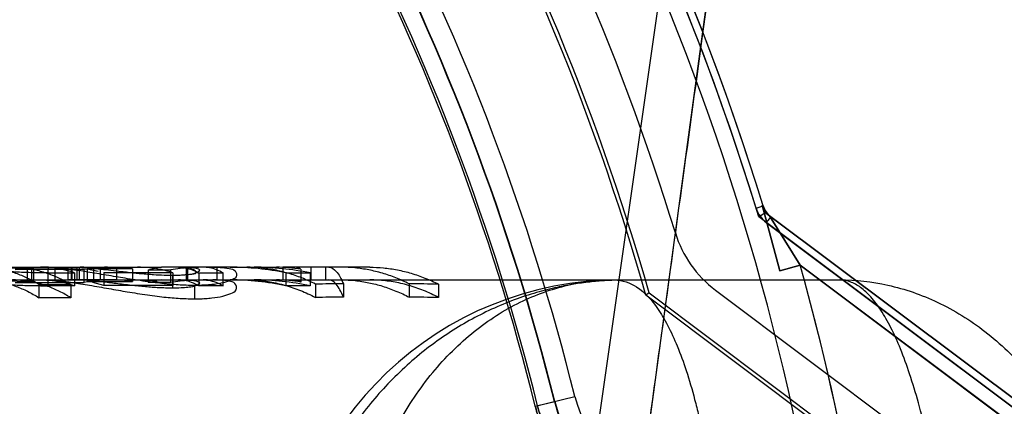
# Model space of a CAD drawing. Header units: millimetres. Extents: x 0 to 297, y 0 to 210.
# Tile 230 of 256: x 58.4069 to 58.5236, y 158.8065 to 158.8523. Entities that reach past the tile are written whole.
import ezdxf

# ---------------------------------------------------------------- set-up
doc = ezdxf.new("R2010")
doc.units = ezdxf.units.MM
doc.header["$LTSCALE"] = 16.335
doc.layers.get('0').update_dxf_attribs({"linetype": 'CONTINUOUS'})
for name, color, linetype in [('AXES_REF', 7, 'CONTINUOUS'), ('INTFCLR_1', 7, 'CONTINUOUS'), ('INTFCLR_144815', 7, 'CONTINUOUS'), ('INTFCLR_72935', 7, 'CONTINUOUS')]:
    doc.layers.add(name, color=color, linetype=linetype)

msp = doc.modelspace()

# ---------------------------------------------------------------- linework, layer by layer
at = {"color": 7, "linetype": 'Continuous'}
for radius in [4.8479140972, 4.8475, 4.8164570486]:
    msp.add_circle((57.445730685, 154.9564782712), radius, dxfattribs=at)
msp.add_arc((57.445730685, 154.9564782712), 4.8, 278.2771290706, 261.7228709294, dxfattribs=at)
at = {"layer": 'AXES_REF', "color": 9, "linetype": 'Continuous'}
msp.add_circle((57.445730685, 154.9564782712), 4.4222561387, dxfattribs=at)
at = {"layer": 'INTFCLR_1', "color": 9, "linetype": 'Continuous'}
for p, q in [((58.4941531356, 158.8299743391), (58.4949959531, 158.8302330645)), ((58.4969810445, 158.822545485), (58.49487159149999, 158.8303263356)), ((58.4958858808, 158.8289667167), (58.49535689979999, 158.8282614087)), ((58.5852038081, 158.7619782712), (58.4957604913, 158.8290607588)), ((58.4957604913, 158.8290607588), (58.4993873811, 158.8232155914)), ((58.4969810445, 158.8225454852), (58.4993873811, 158.8232155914)), ((58.49938738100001, 158.8232155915), (58.5783704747, 158.7639782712)), ((58.4680053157, 158.8065024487), (58.47268267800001, 158.8076626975))]:
    msp.add_line(p, q, dxfattribs=at)
at = {"layer": 'INTFCLR_1', "color": 6, "linetype": 'Continuous'}
for p, q in [((58.4948715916, 158.8303263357), (58.494995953, 158.8302330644)), ((58.4953569, 158.8282614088), (58.5842667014, 158.761579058)), ((58.48935689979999, 158.8202614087), (58.56122557, 158.7663599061))]:
    msp.add_line(p, q, dxfattribs=at)
for centre, radius, start, end in [((58.20587047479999, 158.7414782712), 0.3015600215, 17.0652678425, 50.60049391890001), ((58.20587047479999, 158.7414782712), 0.3024416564, 17.0652676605, 50.6603330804), ((58.20587047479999, 158.7414782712), 0.2996810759, 10.8985890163, 42.7086480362), ((58.20587047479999, 158.7414782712), 0.2915600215, 17.065267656, 43.9273773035), ((58.4973858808, 158.8309667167), 0.0033816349, 197.0652516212, 233.13010313), ((58.49738588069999, 158.8309667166), 0.0025, 197.0652665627, 233.1301023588), ((58.4973858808, 158.8309667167), 0.0133816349, 197.0652678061, 233.1301024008)]:
    msp.add_arc(centre, radius, start, end, dxfattribs=at)
at = {"layer": 'INTFCLR_1', "color": 9, "linetype": 'Continuous'}
for centre, radius, start, end in [((58.20587047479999, 158.7414782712), 0.2748983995, 13.9313763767, 41.1654492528), ((58.2058704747, 158.7414782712), 0.2723987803, 13.9313763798, 41.16544923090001), ((58.20587047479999, 158.7414782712), 0.2703464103, 13.9313763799, 41.1654492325), ((58.20587047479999, 158.7414782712), 0.2700792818, 13.9313770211, 41.16544983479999), ((58.2058704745, 158.7414782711), 0.3046853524, 4.2349578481, 15.5612268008), ((58.4848569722, 158.8106826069), 0.0125432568, 193.931376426, 269.9999999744), ((58.4848569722, 158.8106826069), 0.0150428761, 193.9313763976, 269.9999999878)]:
    msp.add_arc(centre, radius, start, end, dxfattribs=at)
msp.add_open_spline([(58.4957604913, 158.8290607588), (58.4953480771, 158.8293700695), (58.495022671, 158.8298334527), (58.49487159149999, 158.8303263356)], degree=3, dxfattribs=at)
for points, knots in [([(58.48718231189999, 158.7921521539), (58.4865094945, 158.7921184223), (58.4851065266, 158.792125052), (58.4829232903, 158.7923841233), (58.48057960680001, 158.79295896), (58.47855522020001, 158.7937567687), (58.47687420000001, 158.7946428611), (58.4755392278, 158.7954903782), (58.4741774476, 158.7965309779), (58.4727957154, 158.7978095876), (58.4714040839, 158.799395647), (58.4700489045, 158.8013651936), (58.4690633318, 158.8033106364), (58.468400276, 158.805071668), (58.46812599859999, 158.8060159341), (58.4680053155, 158.8065024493)], [0, 0, 0, 0, 0.0779169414, 0.1618950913, 0.2537250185, 0.3562874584, 0.4126399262, 0.4733285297, 0.5389599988, 0.6106013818, 0.6907200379, 0.782518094, 0.8864179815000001, 0.9420234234, 1, 1, 1, 1]), ([(58.4848569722, 158.7942328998), (58.484277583, 158.7941994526), (58.4830685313, 158.7941963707), (58.4811849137, 158.794407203), (58.4791597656, 158.7948912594), (58.4769859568, 158.7957347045), (58.47513161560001, 158.7968029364), (58.4736162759, 158.7979523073), (58.4724178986, 158.7990541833), (58.4712109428, 158.8004231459), (58.4695550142, 158.8028178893), (58.4686548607, 158.8049928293), (58.4682645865, 158.8065667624)], [0, 0, 0, 0, 0.0777595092, 0.1616158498, 0.2533929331, 0.3559678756, 0.4730124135, 0.5387485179, 0.6105047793, 0.6907830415, 0.7827279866, 1, 1, 1, 1])]:
    msp.add_open_spline(points, degree=3, knots=knots, dxfattribs=at)
at = {"layer": 'INTFCLR_144815', "color": 9, "linetype": 'Continuous'}
for p, q in [((58.4307800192, 158.4917480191), (58.5214523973, 159.1257148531)), ((58.3982673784, 158.8229782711), (58.4094132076, 158.8229782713)), ((58.4078031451, 158.8227902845), (58.4078031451, 158.8212832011)), ((58.4097981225, 158.8229782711), (58.4209023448, 158.8229782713)), ((58.42979983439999, 158.8229782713), (58.4237363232, 158.8229782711)), ((58.431866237, 158.8229782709), (58.4373492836, 158.8229782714)), ((58.4435383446, 158.8229782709), (58.439614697, 158.8229782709)), ((58.44840502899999, 158.8229782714), (58.44499889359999, 158.8229782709)), ((58.0324258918, 158.8214782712), (58.5040422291, 158.8214782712)), ((58.4103000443, 158.8207904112), (58.4103000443, 158.8223156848)), ((58.4779575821, 158.821442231), (58.4779575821, 158.8214782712))]:
    msp.add_line(p, q, dxfattribs=at)
at = {"layer": 'INTFCLR_144815', "color": 7, "linetype": 'Continuous'}
for p, q in [((58.5022875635, 158.9574156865), (58.4794266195, 158.7892996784)), ((58.4094132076, 158.8229782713), (58.4097981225, 158.8229782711)), ((58.4107013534, 158.8229482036), (58.4103290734, 158.8229671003)), ((58.4107013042, 158.8229473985), (58.4103290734, 158.8229671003)), ((58.4139829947, 158.8229714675), (58.4144672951, 158.8229497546)), ((58.4209023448, 158.8229782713), (58.4237363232, 158.8229782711)), ((58.4271030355, 158.8229488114), (58.4266715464, 158.8229710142)), ((58.4303254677, 158.8229693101), (58.4306690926, 158.8229519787)), ((58.4303254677, 158.8229693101), (58.4306689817, 158.8229503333)), ((58.4103290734, 158.8214666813), (58.4107014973, 158.8214461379)), ((58.4103290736, 158.8214666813), (58.4107015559, 158.8214470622)), ((58.4243655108, 158.8220452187), (58.4250306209, 158.8220376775)), ((58.4250306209, 158.8220376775), (58.4256480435, 158.8220453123)), ((58.4306692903, 158.8214509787), (58.4303254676, 158.8214689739)), ((58.4306691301, 158.8214487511), (58.4303254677, 158.8214689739)), ((58.42763988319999, 158.8208224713), (58.42660595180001, 158.8208414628)), ((58.42763988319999, 158.8208224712), (58.4271284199, 158.8208278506)), ((58.42860795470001, 158.8208412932), (58.42763988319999, 158.8208224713)), ((58.4281301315, 158.8208290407), (58.42763988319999, 158.8208224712)), ((58.42660544, 158.8192567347), (58.42763988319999, 158.8192369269)), ((58.42712816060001, 158.8192425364), (58.4276398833, 158.8192369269)), ((58.42763988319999, 158.8192369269), (58.42860840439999, 158.8192565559)), ((58.4276398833, 158.8192369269), (58.4281303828, 158.8192437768))]:
    msp.add_line(p, q, dxfattribs=at)
at = {"layer": 'INTFCLR_144815', "color": 6, "linetype": 'Continuous'}
for p, q in [((58.4078031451, 158.8227902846), (58.40418579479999, 158.8229266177)), ((58.4063773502, 158.8226974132), (58.40768441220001, 158.8229004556)), ((58.4145692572, 158.8226934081), (58.4063773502, 158.8226934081)), ((58.4065676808, 158.8229779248), (58.4079340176, 158.82289097)), ((58.4086156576, 158.8227900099), (58.4078031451, 158.8227902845)), ((58.4083399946, 158.8229541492), (58.4083399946, 158.821453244)), ((58.4083399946, 158.8229541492), (58.41369738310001, 158.8229541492)), ((58.4086156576, 158.8212829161), (58.4086156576, 158.8227900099)), ((58.4103290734, 158.8229671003), (58.4097981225, 158.8229782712)), ((58.4103000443, 158.8223156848), (58.4103290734, 158.8229671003)), ((58.4111077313, 158.8229782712), (58.4111077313, 158.8214782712)), ((58.41265212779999, 158.8214782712), (58.41265212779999, 158.8229782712)), ((58.4127069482, 158.8229782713), (58.4130295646, 158.8229744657)), ((58.4130295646, 158.8229746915), (58.4130295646, 158.8214745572)), ((58.4130295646, 158.8229746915), (58.418386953, 158.8229746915)), ((58.4131577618, 158.8214782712), (58.4131577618, 158.8229782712)), ((58.4135708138, 158.8229782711), (58.4139829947, 158.8229714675)), ((58.41369738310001, 158.8229535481), (58.41369738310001, 158.8214526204)), ((58.4139829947, 158.8229714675), (58.4139829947, 158.8214712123)), ((58.4145692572, 158.8211860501), (58.4145692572, 158.8226966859)), ((58.4202902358, 158.8227994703), (58.41493284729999, 158.8227994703)), ((58.41493284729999, 158.8227966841), (58.41493284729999, 158.8212898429)), ((58.41493284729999, 158.8227966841), (58.4162388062, 158.8225192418)), ((58.4157050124, 158.8214782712), (58.4157050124, 158.8229782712)), ((58.41646511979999, 158.8229782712), (58.41646511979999, 158.8214782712)), ((58.418386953, 158.8229749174), (58.418386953, 158.8214747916)), ((58.418386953, 158.8229749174), (58.4196567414, 158.8228877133)), ((58.4202902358, 158.8227994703), (58.4202902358, 158.8212927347)), ((58.422151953, 158.8226887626), (58.4232542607, 158.8229515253)), ((58.422151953, 158.8226887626), (58.422151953, 158.8211778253)), ((58.422151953, 158.82268868), (58.4248417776, 158.82268868)), ((58.4248417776, 158.821177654), (58.4248417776, 158.8226885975)), ((58.4266715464, 158.8229710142), (58.4261946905, 158.8229782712)), ((58.4266715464, 158.821470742), (58.4266715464, 158.8229710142)), ((58.4267487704, 158.8229782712), (58.4267487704, 158.8214782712)), ((58.4268456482, 158.8214782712), (58.4268456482, 158.8229782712)), ((58.431866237, 158.8229782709), (58.42979983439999, 158.8229782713)), ((58.42979983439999, 158.8229782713), (58.4303254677, 158.8229693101)), ((58.43031353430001, 158.8214782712), (58.43031353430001, 158.8229782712)), ((58.4381079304, 158.8229782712), (58.4381079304, 158.8214782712)), ((58.439614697, 158.8229782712), (58.4381079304, 158.8229782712)), ((58.4402258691, 158.8227332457), (58.4402258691, 158.8212239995)), ((58.4414327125, 158.8229782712), (58.4414327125, 158.8214782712)), ((58.4431356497, 158.8229782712), (58.4431356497, 158.8214782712)), ((58.44499889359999, 158.8229782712), (58.4435383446, 158.8229782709)), ((58.4097981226, 158.8214782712), (58.4103290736, 158.8214666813)), ((58.4103000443, 158.8223156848), (58.4134313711, 158.8223101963)), ((58.4130295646, 158.8214743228), (58.4127069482, 158.8214782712)), ((58.418386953, 158.8214745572), (58.4130295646, 158.8214745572)), ((58.4134313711, 158.8223101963), (58.4134313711, 158.8207847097)), ((58.4139829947, 158.8214712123), (58.4135708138, 158.8214782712)), ((58.4168880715, 158.8223391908), (58.4168880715, 158.8208148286)), ((58.4168880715, 158.8223391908), (58.4250799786, 158.8223391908)), ((58.4237363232, 158.8214782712), (58.4226789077, 158.8213446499)), ((58.4250306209, 158.8220376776), (58.4250306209, 158.8205015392)), ((58.4250799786, 158.8223344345), (58.4250799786, 158.820809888)), ((58.4261946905, 158.8214782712), (58.4266715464, 158.821470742)), ((58.4281623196, 158.8223017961), (58.4281623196, 158.8207759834)), ((58.4281623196, 158.8223017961), (58.4310339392, 158.8223017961)), ((58.4303254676, 158.8214689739), (58.42979983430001, 158.8214782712)), ((58.4310339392, 158.8207759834), (58.4310339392, 158.8223017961)), ((58.4384615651, 158.8223038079), (58.4384615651, 158.8207780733)), ((58.4384615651, 158.8223038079), (58.4413331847, 158.8223038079)), ((58.4413331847, 158.8222976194), (58.4413331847, 158.8207716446)), ((58.40418579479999, 158.8214246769), (58.4078031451, 158.8212832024)), ((58.4063773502, 158.8211826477), (58.4145692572, 158.8211826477)), ((58.4083399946, 158.8214538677), (58.4070301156, 158.8213085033)), ((58.4086156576, 158.8212829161), (58.4072514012, 158.8214526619)), ((58.4078031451, 158.8212832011), (58.4086156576, 158.8212829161)), ((58.41369738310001, 158.821453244), (58.4083399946, 158.821453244)), ((58.4092070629, 158.8209522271), (58.41297546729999, 158.8209522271)), ((58.4092070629, 158.8209504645), (58.4092070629, 158.8193702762)), ((58.4134313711, 158.8207847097), (58.4103000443, 158.8207904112)), ((58.41297546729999, 158.8209522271), (58.41297546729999, 158.8193721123)), ((58.41493284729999, 158.8212927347), (58.4202902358, 158.8212927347)), ((58.4168880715, 158.8208088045), (58.4155872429, 158.821162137)), ((58.4250799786, 158.8208148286), (58.4168880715, 158.8208148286)), ((58.4202902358, 158.821293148), (58.419022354, 158.8214448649)), ((58.4248417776, 158.8211777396), (58.422151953, 158.8211777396)), ((58.42763988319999, 158.8208224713), (58.42763988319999, 158.8192369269)), ((58.4310339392, 158.8207759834), (58.4281623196, 158.8207759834)), ((58.4413331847, 158.8207780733), (58.4384615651, 158.8207780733)), ((58.44195265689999, 158.820982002), (58.44195265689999, 158.8194031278)), ((58.4452678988, 158.8210065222), (58.4452678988, 158.8194286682)), ((58.4530766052, 158.8210052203), (58.4530766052, 158.8194273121)), ((58.4565397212, 158.8209771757), (58.4565397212, 158.8193981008)), ((58.41297546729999, 158.8193721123), (58.4092070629, 158.8193721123))]:
    msp.add_line(p, q, dxfattribs=at)
for points in [[(58.4402258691, 158.8227332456), (58.4401632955, 158.822781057), (58.4400994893, 158.822824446), (58.4400344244, 158.8228631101), (58.4399681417, 158.8228966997), (58.4399005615, 158.8229249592), (58.4398314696, 158.8229476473), (58.4397607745, 158.8229643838), (58.4396885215, 158.8229747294), (58.439614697, 158.8229782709)], [(58.439614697, 158.8214782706), (58.4396840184, 158.8214750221), (58.4397533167, 158.8214652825), (58.4398225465, 158.8214490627), (58.43989199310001, 158.8214262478), (58.4399612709, 158.8213969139), (58.4400293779, 158.8213616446), (58.4400960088, 158.8213209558), (58.4401615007, 158.821274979), (58.4402258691, 158.8212240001)]]:
    msp.add_lwpolyline(points, dxfattribs=at)
for centre, radius, start, end in [((58.41451945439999, 158.8092985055), 0.0136797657, 90.0014332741, 93.4452062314), ((58.4173492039, 158.8091194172), 0.0138589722, 90.0457827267, 101.5713831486), ((58.4291973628, 158.7900903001), 0.0328879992, 90.0077877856, 97.61043650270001), ((58.431863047, 158.790137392), 0.0328409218, 78.40901922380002, 89.994434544), ((58.43470420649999, 158.7903593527), 0.032618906, 78.2744042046, 89.9979737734), ((58.4373421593, 158.8058898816), 0.0170884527, 80.28472847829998, 89.9761129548), ((58.4145194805, 158.8082915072), 0.013186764, 90.00160038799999, 93.5742871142), ((58.41734317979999, 158.8081707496), 0.0133074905, 90.02174229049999, 102.0313117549), ((58.429195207, 158.7898081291), 0.0316701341, 90.0041872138, 97.90098231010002), ((58.4318646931, 158.7898368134), 0.031641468, 77.9662558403, 89.99720428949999), ((58.434701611, 158.7900108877), 0.0314674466, 77.8340583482, 89.99317378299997), ((58.4373460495, 158.8050464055), 0.0164318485, 79.906346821, 89.98872315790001), ((58.44875784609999, 158.124981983), 0.6960332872, 90.2872852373, 90.5601956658), ((58.44918469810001, 158.126543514), 0.6944726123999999, 89.3931803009, 89.67890595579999), ((58.4487684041, 158.1498415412), 0.6695962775, 90.2995313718, 90.5832175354), ((58.449198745, 158.154361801), 0.6650768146, 89.3675685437, 89.66592387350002)]:
    msp.add_arc(centre, radius, start, end, dxfattribs=at)
at = {"layer": 'INTFCLR_144815', "color": 9, "linetype": 'Continuous'}
msp.add_arc((58.47795789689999, 158.7814782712), 0.04, 89.9999999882, 176.9999999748, dxfattribs=at)
at = {"layer": 'INTFCLR_144815', "color": 7, "linetype": 'Continuous'}
for points, knots in [([(58.4794266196, 158.7892996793), (58.4803754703, 158.7961756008), (58.48224335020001, 158.8097299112), (58.4849868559, 158.8296964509), (58.4876189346, 158.8489110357), (58.49016453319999, 158.8675544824), (58.4926483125, 158.885808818), (58.49508162, 158.9037616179), (58.497426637, 158.9211370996), (58.4996570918, 158.937741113), (58.5017836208, 158.9536524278), (58.5038257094, 158.9690192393), (58.50578478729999, 158.9838575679), (58.5076225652, 158.9978805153), (58.509308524, 159.0108515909), (58.5108038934, 159.0224610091), (58.5121267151, 159.032830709), (58.5132746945, 159.0419222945), (58.5142868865, 159.0500265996), (58.5151761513, 159.0572284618), (58.5159609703, 159.0636629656), (58.5166436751, 159.0693331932), (58.517251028, 159.0744439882), (58.5177909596, 159.0790515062), (58.5182747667, 159.0832440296), (58.51868989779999, 159.0868976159), (58.5190638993, 159.0902418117), (58.5194028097, 159.0933255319), (58.5197071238, 159.0961481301), (58.5199716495, 159.098650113), (58.5202099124, 159.1009501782), (58.5204251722, 159.1030756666), (58.5206157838, 159.1050045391), (58.5207844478, 159.1067547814), (58.520935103, 159.1083613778), (58.52106975, 159.1098416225), (58.52119035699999, 159.1112103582), (58.5212975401, 159.1124704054), (58.5214167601, 159.11392917), (58.5215397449, 159.115526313), (58.5216583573, 159.1172228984), (58.5217460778, 159.1186590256), (58.5218175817, 159.1199975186), (58.52186375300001, 159.1212931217), (58.5219175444, 159.1226621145), (58.5218101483, 159.1239312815), (58.5220967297, 159.1257621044), (58.5214523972, 159.1257148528)], [0, 0, 0, 0, 0.0613894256, 0.1210121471, 0.1782505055, 0.2329171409, 0.2874314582, 0.3411860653, 0.393149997, 0.4424997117, 0.4893569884, 0.5351266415, 0.5796041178, 0.6217313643, 0.6602111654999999, 0.6952899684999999, 0.7252574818, 0.7526677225, 0.7763376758, 0.7974917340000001, 0.8168472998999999, 0.833668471, 0.8480034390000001, 0.8623670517, 0.8746978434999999, 0.8853296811, 0.8948885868, 0.9044594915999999, 0.9127674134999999, 0.9199973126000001, 0.9267112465, 0.9332188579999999, 0.9388920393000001, 0.9438539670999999, 0.9487703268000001, 0.9531636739, 0.9569998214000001, 0.9609227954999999, 0.9643482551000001, 0.9699444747, 0.9750912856, 0.9793861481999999, 0.98268036, 0.9869136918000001, 0.9909962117, 0.9942859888, 1, 1, 1, 1]), ([(58.4271284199, 158.8208278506), (58.4268176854, 158.8208334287), (58.4261823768, 158.8208552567), (58.42524217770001, 158.8209141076), (58.4242629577, 158.8209999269), (58.4232212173, 158.8211156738), (58.4220850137, 158.8212607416), (58.4208987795, 158.8214323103), (58.4197382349, 158.8216127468), (58.41859715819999, 158.8217990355), (58.4174767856, 158.8219894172), (58.4163456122, 158.8221823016), (58.41523819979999, 158.8223681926), (58.4141898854, 158.8225349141), (58.4132035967, 158.8226810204), (58.4123024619, 158.822799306), (58.4114721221, 158.8228903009), (58.4109510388, 158.8229327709), (58.4107013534, 158.8229482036)], [0, 0, 0, 0, 0.0562470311, 0.1150278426, 0.1704748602, 0.2341330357, 0.3047136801, 0.3777699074, 0.4510488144, 0.5172749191, 0.5870188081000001, 0.6567244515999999, 0.7249545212, 0.7902456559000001, 0.8488340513, 0.9054002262, 0.9547246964, 1, 1, 1, 1]), ([(58.4139829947, 158.8229714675), (58.41440786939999, 158.8229569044), (58.415272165, 158.8228976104), (58.41652275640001, 158.82276817), (58.4177710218, 158.8226256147), (58.4188425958, 158.8225001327), (58.419778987, 158.8223944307), (58.42053728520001, 158.8223106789), (58.4212953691, 158.8222343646), (58.4220420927, 158.8221681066), (58.4229630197, 158.8220996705), (58.4239527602, 158.8220487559), (58.4247010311, 158.8220390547), (58.4250306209, 158.8220376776)], [0, 0, 0, 0, 0.1149779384, 0.2341766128, 0.3400335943, 0.4547715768, 0.525972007, 0.5948956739, 0.6611045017, 0.7320340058, 0.7976384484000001, 0.9108592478, 1, 1, 1, 1]), ([(58.4250306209, 158.8220376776), (58.425386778, 158.8220382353), (58.4261023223, 158.8220422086), (58.42690073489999, 158.8221433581), (58.4284497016, 158.8222439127), (58.42711923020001, 158.8229552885), (58.4266715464, 158.8229710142)], [0, 0, 0, 0, 0.255599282, 0.4868053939, 0.6785179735, 1, 1, 1, 1]), ([(58.4256480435, 158.8220453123), (58.42601208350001, 158.8220531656), (58.42668767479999, 158.8221100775), (58.4274758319, 158.8221539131), (58.4287919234, 158.8227441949), (58.42750055, 158.8229197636), (58.4271030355, 158.8229488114)], [0, 0, 0, 0, 0.2792745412, 0.4946881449, 0.6943033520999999, 1, 1, 1, 1]), ([(58.4306690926, 158.8229519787), (58.43103225, 158.8229289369), (58.4315997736, 158.8228193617), (58.43255097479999, 158.8227199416), (58.4327182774, 158.821721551), (58.4318157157, 158.8213898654), (58.4308933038, 158.8210581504), (58.42985349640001, 158.8209244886), (58.4289071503, 158.8208486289), (58.428391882, 158.8208321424), (58.4281301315, 158.8208290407)], [0, 0, 0, 0, 0.1521023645, 0.254069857, 0.3559593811, 0.4619084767, 0.601672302, 0.7848994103, 0.890582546, 1, 1, 1, 1]), ([(58.4107015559, 158.8214470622), (58.4109567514, 158.8214307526), (58.4114809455, 158.8213860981), (58.4123104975, 158.8212914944), (58.4132047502, 158.8211695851), (58.4141829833, 158.8210191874), (58.4152322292, 158.820845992), (58.4163415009, 158.8206526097), (58.4174798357, 158.8204507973), (58.4185927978, 158.8202542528), (58.4197129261, 158.8200639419), (58.4208546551, 158.8198790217), (58.4220374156, 158.8197000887), (58.42318658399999, 158.8195465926), (58.4242395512, 158.8194242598), (58.4252275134, 158.8193334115), (58.4261751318, 158.8192714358), (58.4268157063, 158.8192483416), (58.42712816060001, 158.8192425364)], [0, 0, 0, 0, 0.0462484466, 0.0951247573, 0.1509922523, 0.2094659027, 0.2741202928, 0.3433220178, 0.4131116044, 0.4832086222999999, 0.5477247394, 0.6185976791, 0.6923889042, 0.7640632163, 0.8282702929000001, 0.8840942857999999, 0.9434802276, 1, 1, 1, 1]), ([(58.4281303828, 158.8192437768), (58.4284029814, 158.8192476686), (58.4289271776, 158.8192648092), (58.4298846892, 158.8193467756), (58.4309171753, 158.8194888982), (58.4318344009, 158.8198322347), (58.4327295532, 158.8201907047), (58.4325379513, 158.8212141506), (58.4315866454, 158.8213192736), (58.4310216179, 158.8214279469), (58.4306692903, 158.8214509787)], [0, 0, 0, 0, 0.1133468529, 0.2176543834, 0.4009748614, 0.5373810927, 0.6425755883, 0.7498340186, 0.8532040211, 1, 1, 1, 1])]:
    msp.add_open_spline(points, degree=3, knots=knots, dxfattribs=at)
at = {"layer": 'INTFCLR_144815', "color": 6, "linetype": 'Continuous'}
for points, knots in [([(58.4103000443, 158.8223156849), (58.409882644, 158.8223162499), (58.4091170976, 158.8223193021), (58.4080707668, 158.8223368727), (58.40712027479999, 158.822364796), (58.4062379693, 158.8224103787), (58.40534609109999, 158.8224830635), (58.4044787, 158.8225689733), (58.4036258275, 158.8226643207), (58.40281671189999, 158.8227596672), (58.40205571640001, 158.8228488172), (58.4015596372, 158.8229036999), (58.4013104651, 158.8229262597)], [0, 0, 0, 0, 0.1388511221, 0.2546608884, 0.3481083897, 0.4551656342, 0.5485114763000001, 0.6457539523, 0.7451119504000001, 0.8339884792, 0.9167722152, 1, 1, 1, 1]), ([(58.4092070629, 158.8209504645), (58.408761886, 158.8212186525), (58.4078746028, 158.8216979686), (58.4065005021, 158.8222680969), (58.4051191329, 158.8226755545), (58.4037175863, 158.8229228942), (58.4027750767, 158.8229782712), (58.4023052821, 158.8229782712)], [0, 0, 0, 0, 0.2141603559, 0.4147467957, 0.6119977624, 0.8064117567, 1, 1, 1, 1]), ([(58.4060732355, 158.8229782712), (58.4065285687, 158.8229782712), (58.4074584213, 158.8229253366), (58.4088545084, 158.8226836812), (58.4102555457, 158.8222736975), (58.4116416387, 158.8216987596), (58.4125344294, 158.8212158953), (58.41297546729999, 158.8209502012)], [0, 0, 0, 0, 0.1876156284, 0.3827928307, 0.5825727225, 0.7878461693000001, 1, 1, 1, 1]), ([(58.4134313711, 158.8223101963), (58.4129946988, 158.82245659), (58.41211286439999, 158.8227031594), (58.41076599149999, 158.8229281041), (58.4098626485, 158.8229782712), (58.4094132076, 158.8229782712)], [0, 0, 0, 0, 0.3378776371, 0.6702782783, 1, 1, 1, 1]), ([(58.4250799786, 158.8223344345), (58.4246249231, 158.8224758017), (58.42370671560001, 158.8227135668), (58.422307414, 158.82293002), (58.4213694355, 158.8229782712), (58.4209023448, 158.8229782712)], [0, 0, 0, 0, 0.3370499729, 0.6696113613, 1, 1, 1, 1]), ([(58.4257440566, 158.8229782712), (58.4260133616, 158.8229782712), (58.42656459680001, 158.8229261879), (58.4273821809, 158.822692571), (58.4279049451, 158.8224419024), (58.4281623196, 158.8222950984)], [0, 0, 0, 0, 0.3182483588, 0.6498519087, 1, 1, 1, 1]), ([(58.4310339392, 158.8223070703), (58.43077668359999, 158.8224514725), (58.4302568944, 158.8226966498), (58.4294413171, 158.8229266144), (58.4288914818, 158.8229782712), (58.4286198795, 158.8229782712)], [0, 0, 0, 0, 0.3497363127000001, 0.6780164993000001, 1, 1, 1, 1]), ([(58.44195265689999, 158.820982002), (58.4414248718, 158.821247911), (58.4403734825, 158.821721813), (58.4387573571, 158.8222816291), (58.4371333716, 158.8226814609), (58.4354865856, 158.8229240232), (58.4343804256, 158.8229782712), (58.4338278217, 158.8229782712)], [0, 0, 0, 0, 0.2100496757, 0.4092446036, 0.6071158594, 0.8035922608, 1, 1, 1, 1]), ([(58.4435383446, 158.8229782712), (58.4438732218, 158.8229782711), (58.44441178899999, 158.8225675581), (58.44489227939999, 158.821819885), (58.4451431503, 158.8213000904), (58.4452678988, 158.8210065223)], [0, 0, 0, 0, 0.3696871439, 0.6478691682, 1, 1, 1, 1]), ([(58.4530766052, 158.8210052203), (58.452551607, 158.8212680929), (58.451505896, 158.8217365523), (58.4498989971, 158.8222898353), (58.448284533, 158.8226849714), (58.4466476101, 158.8229246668), (58.4455481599, 158.8229782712), (58.44499889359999, 158.8229782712)], [0, 0, 0, 0, 0.2099873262, 0.4091680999, 0.6070498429, 0.8035556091, 1, 1, 1, 1]), ([(58.44840502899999, 158.8229782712), (58.4489413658, 158.8229782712), (58.4500341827, 158.8229262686), (58.4516763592, 158.8226887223), (58.4533250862, 158.8222855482), (58.4549572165, 158.821719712), (58.4560163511, 158.8212411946), (58.4565397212, 158.8209771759)], [0, 0, 0, 0, 0.1903782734, 0.3876607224, 0.5880954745, 0.7919247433, 1, 1, 1, 1]), ([(58.4023052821, 158.8214782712), (58.4027775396, 158.8214782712), (58.40372285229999, 158.8214203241), (58.4051288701, 158.8211618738), (58.406518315, 158.8207349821), (58.4078900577, 158.8201405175), (58.4087717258, 158.8196434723), (58.4092070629, 158.8193702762)], [0, 0, 0, 0, 0.1938213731, 0.3875593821, 0.5854260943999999, 0.7890634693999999, 1, 1, 1, 1]), ([(58.41297546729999, 158.819370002), (58.412543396, 158.8196411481), (58.411664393, 158.8201371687), (58.4102938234, 158.8207323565), (58.4088988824, 158.8211616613), (58.4074898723, 158.8214205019), (58.4065435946, 158.8214782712), (58.4060732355, 158.8214782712)], [0, 0, 0, 0, 0.209338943, 0.413402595, 0.6120674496, 0.806971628, 1, 1, 1, 1]), ([(58.4094132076, 158.8214782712), (58.4098636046, 158.8214782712), (58.4107673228, 158.8214264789), (58.41211477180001, 158.8211927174), (58.4129949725, 158.8209366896), (58.4134313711, 158.8207847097)], [0, 0, 0, 0, 0.3299773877, 0.6614444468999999, 1, 1, 1, 1]), ([(58.4250306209, 158.8205015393), (58.4247536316, 158.8205036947), (58.42421977, 158.8205083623), (58.4234208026, 158.8205410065), (58.4226291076, 158.8205904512), (58.4218159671, 158.820656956), (58.4209921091, 158.8207362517), (58.4201241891, 158.8208319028), (58.4192400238, 158.8209350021), (58.4183533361, 158.8210414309), (58.41752262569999, 158.8211419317), (58.4167448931, 158.8212333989), (58.4158988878, 158.8213281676), (58.4149846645, 158.8214172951), (58.414309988, 158.8214610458), (58.4139829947, 158.8214712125)], [0, 0, 0, 0, 0.0748916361, 0.1443301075, 0.2161666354, 0.2893462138, 0.3649016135, 0.4399343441, 0.5254214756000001, 0.6055719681, 0.681387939, 0.7516574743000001, 0.8172959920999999, 0.9115483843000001, 1, 1, 1, 1]), ([(58.4209023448, 158.8214782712), (58.42137038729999, 158.8214782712), (58.42230867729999, 158.821428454), (58.4237085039, 158.8212035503), (58.4246251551, 158.82095666), (58.4250799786, 158.820809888)], [0, 0, 0, 0, 0.3306759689, 0.6623463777, 1, 1, 1, 1]), ([(58.4266715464, 158.8214707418), (58.42696769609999, 158.8214605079), (58.4273975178, 158.8214545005), (58.42861088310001, 158.82117329), (58.4275305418, 158.8206307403), (58.4268648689, 158.82059478), (58.4259654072, 158.8205034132), (58.42537173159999, 158.8205042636), (58.4250306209, 158.8205015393)], [0, 0, 0, 0, 0.1784773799, 0.327132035, 0.474899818, 0.6377118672, 0.7945426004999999, 1, 1, 1, 1]), ([(58.4281623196, 158.8207690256), (58.4279508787, 158.8208943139), (58.4274659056, 158.8211438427), (58.42665479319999, 158.8214106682), (58.4260494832, 158.8214782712), (58.4257440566, 158.8214782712)], [0, 0, 0, 0, 0.2894427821, 0.6403042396, 1, 1, 1, 1]), ([(58.4286198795, 158.8214782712), (58.4289138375, 158.8214782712), (58.4295122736, 158.8214149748), (58.4303235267, 158.8211569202), (58.4308182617, 158.8209072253), (58.4310339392, 158.8207814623)], [0, 0, 0, 0, 0.3473155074, 0.7050161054, 1, 1, 1, 1]), ([(58.4338278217, 158.8214782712), (58.4341341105, 158.8214782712), (58.4347473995, 158.8214610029), (58.4356657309, 158.8213833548), (58.4365816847, 158.8212540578), (58.4374940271, 158.8210732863), (58.4384015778, 158.8208412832), (58.4393031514, 158.8205583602), (58.4401975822, 158.8202248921), (58.4410836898, 158.8198413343), (58.4416642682, 158.8195544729), (58.44195265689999, 158.8194031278)], [0, 0, 0, 0, 0.1085136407, 0.2172299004, 0.3263497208, 0.4360685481, 0.5465776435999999, 0.6580584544, 0.7706831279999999, 0.8846130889, 1, 1, 1, 1]), ([(58.4452678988, 158.8194286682), (58.4451452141, 158.8197293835), (58.4448975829, 158.8202640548), (58.4444243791, 158.821035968), (58.4438817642, 158.8214782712), (58.4435383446, 158.8214782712)], [0, 0, 0, 0, 0.3508108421, 0.6290541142, 1, 1, 1, 1]), ([(58.44499889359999, 158.8214782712), (58.4455510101, 158.8214782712), (58.44665350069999, 158.8214222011), (58.4482954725, 158.8211718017), (58.4499191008, 158.8207579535), (58.45152342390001, 158.8201811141), (58.4525630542, 158.8196951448), (58.4530766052, 158.8194273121)], [0, 0, 0, 0, 0.1968917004, 0.3928714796, 0.5914001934, 0.7934510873, 1, 1, 1, 1]), ([(58.4565397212, 158.8193981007), (58.4562510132, 158.8195498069), (58.45566978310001, 158.8198373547), (58.45478264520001, 158.8202218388), (58.4538871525, 158.8205561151), (58.4529844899, 158.8208397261), (58.4520758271, 158.8210722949), (58.4511623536, 158.8212535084), (58.4502452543, 158.821383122), (58.4493257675, 158.8214609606), (58.4487117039, 158.8214782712), (58.44840502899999, 158.8214782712)], [0, 0, 0, 0, 0.1153954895, 0.2293311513, 0.3419589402, 0.4534405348, 0.5639484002, 0.6736643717, 0.7827801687, 0.8914915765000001, 1, 1, 1, 1]), ([(58.4013104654, 158.8214243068), (58.4016245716, 158.8213947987), (58.4021969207, 158.8213271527), (58.4030448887, 158.8212231), (58.4038708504, 158.8211234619), (58.404724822, 158.8210267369), (58.4055725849, 158.8209434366), (58.4064360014, 158.8208759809), (58.4072804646, 158.8208358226), (58.40818401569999, 158.8208099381), (58.4091773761, 158.8207938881), (58.4099032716, 158.8207909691), (58.4103000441, 158.8207904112)], [0, 0, 0, 0, 0.1049236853, 0.1916425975, 0.2841381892, 0.3816059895, 0.4774623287, 0.5674275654, 0.6695999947, 0.758587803, 0.8680434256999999, 1, 1, 1, 1]), ([(58.4779572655, 158.8214421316), (58.4773729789, 158.8214346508), (58.47620490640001, 158.8213911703), (58.4743823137, 158.8212363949), (58.4724064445, 158.8209672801), (58.4701895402, 158.8205349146), (58.4677434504, 158.8198915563), (58.4651325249, 158.8190035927), (58.462467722, 158.8178666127), (58.4598411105, 158.8164996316), (58.4572929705, 158.814919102), (58.4548421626, 158.8131276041), (58.45247993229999, 158.8111123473), (58.4502625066, 158.8089124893), (58.4481564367, 158.8064850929), (58.4462169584, 158.8038845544), (58.4444421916, 158.8010925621), (58.4428773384, 158.7981849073), (58.44151387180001, 158.7951602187), (58.44035629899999, 158.7920282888), (58.4394235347, 158.7888694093), (58.4387236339, 158.785804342), (58.4382407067, 158.7829740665), (58.4380189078, 158.7811808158), (58.4379316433, 158.7803390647)], [0, 0, 0, 0, 0.0278776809, 0.0557399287, 0.08723556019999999, 0.1229672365, 0.1634315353, 0.2078104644, 0.2544177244, 0.301516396, 0.3489413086, 0.3973369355, 0.4462084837, 0.4969436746, 0.5462080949, 0.5993974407, 0.6515652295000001, 0.7039026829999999, 0.756797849, 0.809722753, 0.8630778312, 0.9138226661, 0.9596261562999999, 1, 1, 1, 1])]:
    msp.add_open_spline(points, degree=3, knots=knots, dxfattribs=at)
at = {"layer": 'INTFCLR_144815', "color": 9, "linetype": 'Continuous'}
for points, knots in [([(58.4461402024, 158.7835717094), (58.4462368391, 158.7859273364), (58.4467670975, 158.7907233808), (58.4486117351, 158.7977910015), (58.4515788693, 158.8045398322), (58.4556037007, 158.8105510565), (58.4604981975, 158.8154521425), (58.4659739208, 158.8189810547), (58.4716805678, 158.8210339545), (58.4755512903, 158.8214782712), (58.4774085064, 158.8214782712)], [0, 0, 0, 0, 0.1308834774, 0.2668605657, 0.4040067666, 0.5382363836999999, 0.666176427, 0.7858622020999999, 0.8968959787, 1, 1, 1, 1]), ([(58.4774085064, 158.8214782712), (58.4783183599, 158.8214782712), (58.4804183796, 158.8206982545), (58.4820480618, 158.8187695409), (58.4831078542, 158.817126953), (58.4839224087, 158.8156676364), (58.4848937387, 158.8135392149), (58.4859560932, 158.8106038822), (58.486758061, 158.8078431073), (58.4873693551, 158.8053872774), (58.487985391, 158.8026208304), (58.48868518, 158.798871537), (58.4892673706, 158.7949187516), (58.489680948, 158.7915269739), (58.4900665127, 158.7878728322), (58.4904576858, 158.7831041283), (58.490722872, 158.7782078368), (58.49086443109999, 158.7741449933), (58.4909571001, 158.7699334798), (58.4909668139, 158.7667495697), (58.4909472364, 158.7646184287)], [0, 0, 0, 0, 0.0447683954, 0.1032005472, 0.1213211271, 0.1410891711, 0.1853432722, 0.2362765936, 0.2945595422, 0.3267150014, 0.3607913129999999, 0.4340002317, 0.5143214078, 0.5573399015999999, 0.6021191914, 0.6951105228, 0.7927308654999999, 0.8433596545, 0.8951349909, 1, 1, 1, 1]), ([(58.5187005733, 158.7646184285), (58.5186337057, 158.7667339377), (58.51845660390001, 158.7708902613), (58.5180572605, 158.7770109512), (58.51761761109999, 158.781968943), (58.51720328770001, 158.7858092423), (58.516764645, 158.7894267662), (58.5161597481, 158.7936946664), (58.5154548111, 158.7977832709), (58.51484353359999, 158.8008473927), (58.5142365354, 158.8036203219), (58.5134466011, 158.8067860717), (58.5124179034, 158.8102185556), (58.5113398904, 158.8131930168), (58.5103689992, 158.8153742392), (58.5095609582, 158.8168842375), (58.5088058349, 158.8181251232), (58.5078573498, 158.8194091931), (58.5066339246, 158.820578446), (58.5053651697, 158.8213066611), (58.5044664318, 158.8214782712), (58.5040422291, 158.8214782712)], [0, 0, 0, 0, 0.1042635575, 0.2049087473, 0.3021266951, 0.3494296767, 0.3951775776, 0.4816294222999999, 0.5617414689, 0.5995186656, 0.6355363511, 0.7015662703, 0.7601961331, 0.8119752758, 0.8573235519, 0.8776594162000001, 0.8962984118, 0.9288575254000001, 0.9560174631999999, 0.97910347, 1, 1, 1, 1]), ([(58.5040422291, 158.8214782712), (58.50596322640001, 158.8214782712), (58.5099591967, 158.8210357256), (58.5158567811, 158.8189892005), (58.5215213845, 158.8154672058), (58.5265901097, 158.8105694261), (58.53076092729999, 158.8045567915), (58.5338364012, 158.7978032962), (58.5357482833, 158.7907300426), (58.5362980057, 158.7859282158), (58.5363980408, 158.7835717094)], [0, 0, 0, 0, 0.1050837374, 0.21787631, 0.3387406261, 0.4670384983, 0.6007623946, 0.736684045, 0.8709766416, 1, 1, 1, 1])]:
    msp.add_open_spline(points, degree=3, knots=knots, dxfattribs=at)
at = {"layer": 'INTFCLR_72935', "color": 6, "linetype": 'Continuous'}
for p, q in [((58.4949917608, 158.8302467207), (58.494867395, 158.830339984)), ((58.494469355, 158.8289375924), (58.4952291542, 158.8294698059)), ((58.5850084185, 158.7610408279), (58.4944693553, 158.8289375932)), ((58.4952291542, 158.8294698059), (58.4957563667, 158.8290744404)), ((58.48148340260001, 158.8199267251), (58.4811029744, 158.8196652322)), ((58.54598368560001, 158.7710100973), (58.4811029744, 158.8196652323)), ((58.48148340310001, 158.8199267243), (58.546246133, 158.7713600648))]:
    msp.add_line(p, q, dxfattribs=at)
at = {"layer": 'INTFCLR_72935', "color": 9, "linetype": 'Continuous'}
for p, q in [((58.4948673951, 158.8303399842), (58.49697719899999, 158.8225592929)), ((58.4957563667, 158.8290744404), (58.5852279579, 158.7619781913)), ((58.4993835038, 158.8232295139), (58.4957563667, 158.8290744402)), ((58.49938350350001, 158.8232295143), (58.4969771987, 158.822559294)), ((58.5783939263, 158.7639782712), (58.49938350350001, 158.8232295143)), ((58.4680053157, 158.8065024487), (58.4702982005, 158.807071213))]:
    msp.add_line(p, q, dxfattribs=at)
at = {"layer": 'INTFCLR_72935', "color": 6, "linetype": 'Continuous'}
for centre, radius, start, end in [((58.20587047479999, 158.7414782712), 0.3015600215, 16.8593289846, 50.60049391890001), ((58.20587047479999, 158.7414782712), 0.3024416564, 16.9140743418, 50.66033312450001), ((58.20587047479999, 158.7414782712), 0.2865600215, 15.8880864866, 43.6930069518), ((58.20587047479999, 158.7414782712), 0.2861225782, 15.8585784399, 43.6930068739), ((58.20587047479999, 158.7414782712), 0.2724416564, 13.9313763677, 41.16544925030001), ((58.4973816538, 158.8309804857), 0.0025, 197.0679770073, 233.1331535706), ((58.4848569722, 158.8106826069), 0.015, 193.9313766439, 269.999999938)]:
    msp.add_arc(centre, radius, start, end, dxfattribs=at)
at = {"layer": 'INTFCLR_72935', "color": 9, "linetype": 'Continuous'}
for centre, radius, start, end in [((58.20587047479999, 158.7414782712), 0.2703464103, 13.931376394, 41.16544924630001), ((58.20587047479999, 158.7414782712), 0.2700792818, 13.9313770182, 41.165449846), ((58.2058704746, 158.7414782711), 0.3046853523, 4.2349578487, 15.5639446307)]:
    msp.add_arc(centre, radius, start, end, dxfattribs=at)
msp.add_open_spline([(58.4948673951, 158.8303399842), (58.4950184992, 158.8298471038), (58.4953439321, 158.8293837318), (58.4957563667, 158.8290744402)], degree=3, dxfattribs=at)
for points, knots in [([(58.4680053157, 158.8065024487), (58.4681249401, 158.8060202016), (58.46839836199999, 158.8050769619), (58.4689069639, 158.8037251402), (58.46966079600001, 158.8020998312), (58.4708853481, 158.8000445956), (58.4725167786, 158.7980661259), (58.4741886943, 158.7965210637), (58.4759425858, 158.7951842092), (58.47876201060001, 158.7935457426), (58.48205175, 158.7924866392), (58.4851075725, 158.7921251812), (58.4865097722, 158.7921184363), (58.48718231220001, 158.7921521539)], [0, 0, 0, 0, 0.0575012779, 0.1135163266, 0.166991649, 0.2646772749, 0.3895690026, 0.4621734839, 0.5277539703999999, 0.6444450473, 0.8381308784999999, 0.9220700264, 1, 1, 1, 1]), ([(58.4682645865, 158.8065667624), (58.4683680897, 158.806149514), (58.4687161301, 158.8049500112), (58.4694841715, 158.8031182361), (58.4707610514, 158.8009830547), (58.472176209, 158.7992750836), (58.4736260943, 158.7979437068), (58.4751458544, 158.7967938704), (58.4769970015, 158.7957297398), (58.4791663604, 158.7948893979), (58.48118821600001, 158.7944067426), (58.4830696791, 158.7941963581), (58.4842778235, 158.7941994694), (58.4848569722, 158.7942328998)], [0, 0, 0, 0, 0.0575673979, 0.1670897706, 0.264873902, 0.3898410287, 0.4624776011, 0.5280767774, 0.6447336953, 0.7470420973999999, 0.8385964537, 0.9223167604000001, 1, 1, 1, 1])]:
    msp.add_open_spline(points, degree=3, knots=knots, dxfattribs=at)

doc.saveas('drawing.dxf')
